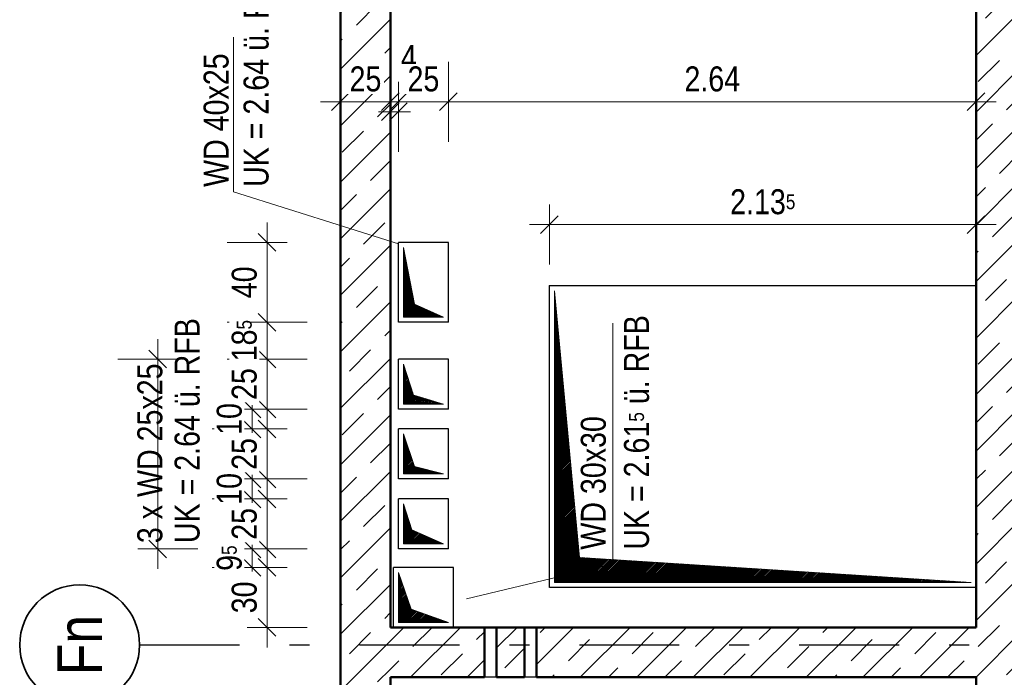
# Model space of a CAD drawing. Header units: millimetres. Extents: x -13 to 146, y -13 to 60.
# Tile 155 of 170: x 62.66 to 67.59, y 29.97 to 33.26. Entities that reach past the tile are written whole.
import ezdxf
from ezdxf.enums import TextEntityAlignment as Align

# ---------------------------------------------------------------- set-up
doc = ezdxf.new("R2010")
doc.units = ezdxf.units.MM
doc.linetypes.add('DASHDOTX2', pattern=[2, 1, -0.5, 0, -0.5])
for name, color, linetype, lineweight in [('Achsen', 7, 'Continuous', 20), ('Schraffuren', 7, 'Continuous', 20), ('Texte', 7, 'Continuous', 20), ('WPG_Lüftung Durchbrüche', 7, 'Continuous', 20)]:
    doc.layers.add(name, color=color, linetype=linetype, lineweight=lineweight)
doc.styles.add('Arial Narrow', font='ARIALN.TTF')
doc.dimstyles.new('Arch_Strakon_dimstyle', dxfattribs={"dimtxt": 11.25, "dimasz": 1, "dimexe": 1.25, "dimexo": 0.0625, "dimgap": 1, "dimtad": 0, "dimdec": 5, "dimzin": 12, "dimdsep": 46, "dimtxsty": 'Arial Narrow', "dimblk": 'Arrowhead_Tick', "dimsah": 1, "dimcen": 0, "dimse1": 1, "dimse2": 1, "dimclrd": 6, "dimclrt": 3, "dimazin": 0, "dimtfac": 1, "dimtdec": 4, "dimtmove": 0, "dimatfit": 3, "dimldrblk": 'NONE', "dimfxl": 1, "dimtvp": 1, "dimtolj": 1, "dimtzin": 0, "dimlwd": 13, "dimarcsym": 2})
pattern_1 = [(45, (0, 0), (-0.00367695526, 0.00367695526), [])]
pattern_2 = [(45, (0, 0), (-0.14142136, 0.14142136), [0.15, -0.1]), (45, (-0.07071, 0.07071), (-0.14142136, 0.14142136), [])]

# ---------------------------------------------------------------- blocks, each defined once
blk = doc.blocks.new('Arrowhead_Tick')
at = {"color": 0, "linetype": 'Continuous', "lineweight": -2}
for p, q in [((0, 20), (0, -10)), ((-1, 0), (0, 0)), ((10, 0), (0, 0))]:
    blk.add_line(p, q, dxfattribs=at)
at = {"color": 2, "linetype": 'Continuous', "lineweight": 35}
blk.add_line((4.42, 4.42), (-4.42, -4.42), dxfattribs=at)
blk = doc.blocks.new('*D655')
at = {"color": 6, "linetype": 'Continuous', "lineweight": 13}
blk.add_line((65.3221, 32.2352), (67.4371, 32.2352), dxfattribs=at)
at = {"layer": 'Defpoints', "color": 0}
for p in [(67.4471, 32.2352), (65.3121, 31.9293), (67.4471, 31.9293)]:
    blk.add_point(p, dxfattribs=at)
at = {"color": 6, "lineweight": 13, "xscale": 0.01, "yscale": 0.01, "zscale": 0.01}
blk.add_blockref('Arrowhead_Tick', (67.4471, 32.2352), dxfattribs=at)
at = {"color": 6, "lineweight": 13, "xscale": 0.01, "yscale": 0.01, "zscale": 0.01, "rotation": 180}
blk.add_blockref('Arrowhead_Tick', (65.3121, 32.2352), dxfattribs=at)
at = {"color": 3, "lineweight": 35, "insert": (66.3796, 32.349), "char_height": 0.125, "attachment_point": 5, "style": 'Arial Narrow', "bg_fill": 3, "box_fill_scale": 1.1, "bg_fill_color": 256, "bg_fill_true_color": 13158600, "bg_fill_transparency": 0}
blk.add_mtext('\\A1;2.13{\\A1;\\H.6x;\\S5;}', dxfattribs=at)
blk = doc.blocks.new('_None')
blk = doc.blocks.new('*D657')
at = {"color": 6, "linetype": 'Continuous', "lineweight": 13}
blk.add_line((68.0078, 25.9916), (68.0078, 30.4093), dxfattribs=at)
at = {"layer": 'Defpoints', "color": 0}
for p in [(67.4471, 30.4193), (68.0078, 30.4193), (67.4471, 25.9816)]:
    blk.add_point(p, dxfattribs=at)
at = {"color": 6, "lineweight": 13, "xscale": 0.01, "yscale": 0.01, "zscale": 0.01}
for p, rotation in [((68.0078, 30.4193), 90), ((68.0078, 25.9816), 270)]:
    blk.add_blockref('Arrowhead_Tick', p, dxfattribs=dict(at, rotation=rotation))
at = {"color": 3, "lineweight": 35, "insert": (67.8953, 28.2004), "char_height": 0.125, "attachment_point": 5, "rotation": 90, "style": 'Arial Narrow', "bg_fill": 3, "box_fill_scale": 1.1, "bg_fill_color": 256, "bg_fill_true_color": 13158600, "bg_fill_transparency": 0}
blk.add_mtext('\\A1;4.44', dxfattribs=at)
blk = doc.blocks.new('*D658')
at = {"color": 6, "linetype": 'Continuous', "lineweight": 13}
blk.add_line((68.0078, 30.4293), (68.0078, 31.9193), dxfattribs=at)
at = {"layer": 'Defpoints', "color": 0}
for p in [(67.4471, 31.9293), (68.0078, 31.9293), (67.4471, 30.4193)]:
    blk.add_point(p, dxfattribs=at)
at = {"color": 6, "lineweight": 13, "xscale": 0.01, "yscale": 0.01, "zscale": 0.01}
for p, rotation in [((68.0078, 31.9293), 90), ((68.0078, 30.4193), 270)]:
    blk.add_blockref('Arrowhead_Tick', p, dxfattribs=dict(at, rotation=rotation))
at = {"color": 3, "lineweight": 35, "insert": (67.894, 31.1743), "char_height": 0.125, "attachment_point": 5, "rotation": 90, "style": 'Arial Narrow', "bg_fill": 3, "box_fill_scale": 1.1, "bg_fill_color": 256, "bg_fill_true_color": 13158600, "bg_fill_transparency": 0}
blk.add_mtext('\\A1;1.51', dxfattribs=at)
blk = doc.blocks.new('*D659')
at = {"color": 6, "linetype": 'Continuous', "lineweight": 13}
blk.add_line((68.0078, 31.9393), (68.0078, 34.999), dxfattribs=at)
at = {"layer": 'Defpoints', "color": 0}
for p in [(67.6698, 35.009), (68.0078, 35.009), (67.4471, 31.9293)]:
    blk.add_point(p, dxfattribs=at)
at = {"color": 6, "lineweight": 13, "xscale": 0.01, "yscale": 0.01, "zscale": 0.01}
for p, rotation in [((68.0078, 35.009), 90), ((68.0078, 31.9293), 270)]:
    blk.add_blockref('Arrowhead_Tick', p, dxfattribs=dict(at, rotation=rotation))
at = {"color": 3, "lineweight": 35, "insert": (67.894, 33.4691), "char_height": 0.125, "attachment_point": 5, "rotation": 90, "style": 'Arial Narrow', "bg_fill": 3, "box_fill_scale": 1.1, "bg_fill_color": 256, "bg_fill_true_color": 13158600, "bg_fill_transparency": 0}
blk.add_mtext('\\A1;3.08', dxfattribs=at)
blk = doc.blocks.new('*D663')
at = {"color": 6, "linetype": 'Continuous', "lineweight": 13}
blk.add_line((64.2771, 32.85), (64.5071, 32.85), dxfattribs=at)
at = {"layer": 'Defpoints', "color": 0}
for p in [(64.5171, 32.85), (64.5171, 30.2193), (64.2671, 28.9805)]:
    blk.add_point(p, dxfattribs=at)
at = {"color": 6, "lineweight": 13, "xscale": 0.01, "yscale": 0.01, "zscale": 0.01}
blk.add_blockref('Arrowhead_Tick', (64.5171, 32.85), dxfattribs=at)
at = {"color": 6, "lineweight": 13, "xscale": 0.01, "yscale": 0.01, "zscale": 0.01, "rotation": 180}
blk.add_blockref('Arrowhead_Tick', (64.2671, 32.85), dxfattribs=at)
at = {"color": 3, "lineweight": 35, "insert": (64.3921, 32.9638), "char_height": 0.125, "attachment_point": 5, "style": 'Arial Narrow', "bg_fill": 3, "box_fill_scale": 1.1, "bg_fill_color": 256, "bg_fill_true_color": 13158600, "bg_fill_transparency": 0}
blk.add_mtext('\\A1;25', dxfattribs=at)
blk = doc.blocks.new('*D664')
at = {"color": 6, "linetype": 'Continuous', "lineweight": 13}
for p, q in [((64.5071, 32.8), (64.4971, 32.8)), ((64.5171, 32.8), (64.5571, 32.8)), ((64.5671, 32.8), (64.5771, 32.8))]:
    blk.add_line(p, q, dxfattribs=at)
at = {"layer": 'Defpoints', "color": 0}
for p in [(64.5571, 32.8), (64.5571, 32.1465), (64.5171, 30.2193)]:
    blk.add_point(p, dxfattribs=at)
at = {"color": 6, "lineweight": 13, "xscale": 0.01, "yscale": 0.01, "zscale": 0.01}
blk.add_blockref('Arrowhead_Tick', (64.5171, 32.8), dxfattribs=at)
at = {"color": 6, "lineweight": 13, "xscale": 0.01, "yscale": 0.01, "zscale": 0.01, "rotation": 180}
blk.add_blockref('Arrowhead_Tick', (64.5571, 32.8), dxfattribs=at)
at = {"color": 3, "lineweight": 35, "insert": (64.609, 33.0727), "char_height": 0.125, "attachment_point": 5, "style": 'Arial Narrow', "bg_fill": 3, "box_fill_scale": 1.1, "bg_fill_color": 256, "bg_fill_true_color": 13158600, "bg_fill_transparency": 0}
blk.add_mtext('\\A1;4', dxfattribs=at)
blk = doc.blocks.new('*D665')
at = {"color": 6, "linetype": 'Continuous', "lineweight": 13}
blk.add_line((64.5671, 32.85), (64.7971, 32.85), dxfattribs=at)
at = {"layer": 'Defpoints', "color": 0}
for p in [(64.8071, 32.85), (64.5571, 32.1465), (64.8071, 32.1465)]:
    blk.add_point(p, dxfattribs=at)
at = {"color": 6, "lineweight": 13, "xscale": 0.01, "yscale": 0.01, "zscale": 0.01}
blk.add_blockref('Arrowhead_Tick', (64.8071, 32.85), dxfattribs=at)
at = {"color": 6, "lineweight": 13, "xscale": 0.01, "yscale": 0.01, "zscale": 0.01, "rotation": 180}
blk.add_blockref('Arrowhead_Tick', (64.5571, 32.85), dxfattribs=at)
at = {"color": 3, "lineweight": 35, "insert": (64.6821, 32.9638), "char_height": 0.125, "attachment_point": 5, "style": 'Arial Narrow', "bg_fill": 3, "box_fill_scale": 1.1, "bg_fill_color": 256, "bg_fill_true_color": 13158600, "bg_fill_transparency": 0}
blk.add_mtext('\\A1;25', dxfattribs=at)
blk = doc.blocks.new('*D666')
at = {"color": 6, "linetype": 'Continuous', "lineweight": 13}
blk.add_line((64.8171, 32.85), (67.4371, 32.85), dxfattribs=at)
at = {"layer": 'Defpoints', "color": 0}
for p in [(67.4471, 32.85), (64.8071, 32.1465), (67.4471, 31.9293)]:
    blk.add_point(p, dxfattribs=at)
at = {"color": 6, "lineweight": 13, "xscale": 0.01, "yscale": 0.01, "zscale": 0.01}
blk.add_blockref('Arrowhead_Tick', (67.4471, 32.85), dxfattribs=at)
at = {"color": 6, "lineweight": 13, "xscale": 0.01, "yscale": 0.01, "zscale": 0.01, "rotation": 180}
blk.add_blockref('Arrowhead_Tick', (64.8071, 32.85), dxfattribs=at)
at = {"color": 3, "lineweight": 35, "insert": (66.1271, 32.9638), "char_height": 0.125, "attachment_point": 5, "style": 'Arial Narrow', "bg_fill": 3, "box_fill_scale": 1.1, "bg_fill_color": 256, "bg_fill_true_color": 13158600, "bg_fill_transparency": 0}
blk.add_mtext('\\A1;2.64', dxfattribs=at)
blk = doc.blocks.new('*D670')
at = {"color": 6, "linetype": 'Continuous', "lineweight": 13}
blk.add_line((63.9, 30.2293), (63.9, 30.5093), dxfattribs=at)
at = {"layer": 'Defpoints', "color": 0}
for p in [(63.9, 30.5193), (64.5321, 30.5193), (64.5171, 30.2193)]:
    blk.add_point(p, dxfattribs=at)
at = {"color": 6, "lineweight": 13, "xscale": 0.01, "yscale": 0.01, "zscale": 0.01}
for p, rotation in [((63.9, 30.5193), 90), ((63.9, 30.2193), 270)]:
    blk.add_blockref('Arrowhead_Tick', p, dxfattribs=dict(at, rotation=rotation))
at = {"color": 3, "lineweight": 35, "insert": (63.7862, 30.3693), "char_height": 0.125, "attachment_point": 5, "rotation": 90, "style": 'Arial Narrow', "bg_fill": 3, "box_fill_scale": 1.1, "bg_fill_color": 256, "bg_fill_true_color": 13158600, "bg_fill_transparency": 0}
blk.add_mtext('\\A1;30', dxfattribs=at)
blk = doc.blocks.new('*D671')
at = {"color": 6, "linetype": 'Continuous', "lineweight": 13}
for p, q in [((63.825, 30.6223), (63.825, 30.6323)), ((63.825, 30.5193), (63.825, 30.6123)), ((63.825, 30.5093), (63.825, 30.4993))]:
    blk.add_line(p, q, dxfattribs=at)
at = {"layer": 'Defpoints', "color": 0}
for p in [(64.5571, 30.6123), (64.5321, 30.5193)]:
    blk.add_point(p, dxfattribs=at)
at = {"color": 6, "lineweight": 13, "xscale": 0.01, "yscale": 0.01, "zscale": 0.01}
for p, rotation in [((63.825, 30.6123), 270), ((63.825, 30.5193), 90)]:
    blk.add_blockref('Arrowhead_Tick', p, dxfattribs=dict(at, rotation=rotation))
at = {"color": 3, "lineweight": 35, "insert": (63.7112, 30.5658), "char_height": 0.125, "attachment_point": 5, "rotation": 90, "style": 'Arial Narrow', "bg_fill": 3, "box_fill_scale": 1.1, "bg_fill_color": 256, "bg_fill_true_color": 13158600, "bg_fill_transparency": 0}
blk.add_mtext('\\A1;9{\\A1;\\H.6x;\\S5;}', dxfattribs=at)
at = {"layer": 'Defpoints', "color": 0}
blk.add_point((63.825, 30.6123), dxfattribs=at)
blk = doc.blocks.new('*D672')
at = {"color": 6, "linetype": 'Continuous', "lineweight": 13}
blk.add_line((63.9, 30.6223), (63.9, 30.8523), dxfattribs=at)
at = {"layer": 'Defpoints', "color": 0}
for p in [(63.9, 30.8623), (64.5571, 30.8623), (64.5571, 30.6123)]:
    blk.add_point(p, dxfattribs=at)
at = {"color": 6, "lineweight": 13, "xscale": 0.01, "yscale": 0.01, "zscale": 0.01}
for p, rotation in [((63.9, 30.8623), 90), ((63.9, 30.6123), 270)]:
    blk.add_blockref('Arrowhead_Tick', p, dxfattribs=dict(at, rotation=rotation))
at = {"color": 3, "lineweight": 35, "insert": (63.7862, 30.7373), "char_height": 0.125, "attachment_point": 5, "rotation": 90, "style": 'Arial Narrow', "bg_fill": 3, "box_fill_scale": 1.1, "bg_fill_color": 256, "bg_fill_true_color": 13158600, "bg_fill_transparency": 0}
blk.add_mtext('\\A1;25', dxfattribs=at)
blk = doc.blocks.new('*D673')
at = {"color": 6, "linetype": 'Continuous', "lineweight": 13}
for p, q in [((63.825, 30.9723), (63.825, 30.9823)), ((63.825, 30.8623), (63.825, 30.9623)), ((63.825, 30.8523), (63.825, 30.8423))]:
    blk.add_line(p, q, dxfattribs=at)
at = {"layer": 'Defpoints', "color": 0}
for p in [(63.825, 30.9623), (64.5571, 30.9623), (64.5571, 30.8623)]:
    blk.add_point(p, dxfattribs=at)
at = {"color": 6, "lineweight": 13, "xscale": 0.01, "yscale": 0.01, "zscale": 0.01}
for p, rotation in [((63.825, 30.9623), 270), ((63.825, 30.8623), 90)]:
    blk.add_blockref('Arrowhead_Tick', p, dxfattribs=dict(at, rotation=rotation))
at = {"color": 3, "lineweight": 35, "insert": (63.7112, 30.9123), "char_height": 0.125, "attachment_point": 5, "rotation": 90, "style": 'Arial Narrow', "bg_fill": 3, "box_fill_scale": 1.1, "bg_fill_color": 256, "bg_fill_true_color": 13158600, "bg_fill_transparency": 0}
blk.add_mtext('\\A1;10', dxfattribs=at)
blk = doc.blocks.new('*D674')
at = {"color": 6, "linetype": 'Continuous', "lineweight": 13}
blk.add_line((63.9, 30.9723), (63.9, 31.2023), dxfattribs=at)
at = {"layer": 'Defpoints', "color": 0}
for p in [(63.9, 31.2123), (64.5571, 31.2123), (64.5571, 30.9623)]:
    blk.add_point(p, dxfattribs=at)
at = {"color": 6, "lineweight": 13, "xscale": 0.01, "yscale": 0.01, "zscale": 0.01}
for p, rotation in [((63.9, 31.2123), 90), ((63.9, 30.9623), 270)]:
    blk.add_blockref('Arrowhead_Tick', p, dxfattribs=dict(at, rotation=rotation))
at = {"color": 3, "lineweight": 35, "insert": (63.7862, 31.0873), "char_height": 0.125, "attachment_point": 5, "rotation": 90, "style": 'Arial Narrow', "bg_fill": 3, "box_fill_scale": 1.1, "bg_fill_color": 256, "bg_fill_true_color": 13158600, "bg_fill_transparency": 0}
blk.add_mtext('\\A1;25', dxfattribs=at)
blk = doc.blocks.new('*D675')
at = {"color": 6, "linetype": 'Continuous', "lineweight": 13}
for p, q in [((63.825, 31.3223), (63.825, 31.3323)), ((63.825, 31.2123), (63.825, 31.3123)), ((63.825, 31.2023), (63.825, 31.1923))]:
    blk.add_line(p, q, dxfattribs=at)
at = {"layer": 'Defpoints', "color": 0}
for p in [(63.825, 31.3123), (64.5571, 31.3123), (64.5571, 31.2123)]:
    blk.add_point(p, dxfattribs=at)
at = {"color": 6, "lineweight": 13, "xscale": 0.01, "yscale": 0.01, "zscale": 0.01}
for p, rotation in [((63.825, 31.3123), 270), ((63.825, 31.2123), 90)]:
    blk.add_blockref('Arrowhead_Tick', p, dxfattribs=dict(at, rotation=rotation))
at = {"color": 3, "lineweight": 35, "insert": (63.7112, 31.2623), "char_height": 0.125, "attachment_point": 5, "rotation": 90, "style": 'Arial Narrow', "bg_fill": 3, "box_fill_scale": 1.1, "bg_fill_color": 256, "bg_fill_true_color": 13158600, "bg_fill_transparency": 0}
blk.add_mtext('\\A1;10', dxfattribs=at)
blk = doc.blocks.new('*D676')
at = {"color": 6, "linetype": 'Continuous', "lineweight": 13}
blk.add_line((63.9, 31.3223), (63.9, 31.5523), dxfattribs=at)
at = {"layer": 'Defpoints', "color": 0}
for p in [(63.9, 31.5623), (64.5571, 31.5623), (64.5571, 31.3123)]:
    blk.add_point(p, dxfattribs=at)
at = {"color": 6, "lineweight": 13, "xscale": 0.01, "yscale": 0.01, "zscale": 0.01}
for p, rotation in [((63.9, 31.5623), 90), ((63.9, 31.3123), 270)]:
    blk.add_blockref('Arrowhead_Tick', p, dxfattribs=dict(at, rotation=rotation))
at = {"color": 3, "lineweight": 35, "insert": (63.7862, 31.4373), "char_height": 0.125, "attachment_point": 5, "rotation": 90, "style": 'Arial Narrow', "bg_fill": 3, "box_fill_scale": 1.1, "bg_fill_color": 256, "bg_fill_true_color": 13158600, "bg_fill_transparency": 0}
blk.add_mtext('\\A1;25', dxfattribs=at)
blk = doc.blocks.new('*D677')
at = {"color": 6, "linetype": 'Continuous', "lineweight": 13}
blk.add_line((63.9, 31.5723), (63.9, 31.7365), dxfattribs=at)
at = {"layer": 'Defpoints', "color": 0}
for p in [(64.5571, 31.7465), (64.5571, 31.5623)]:
    blk.add_point(p, dxfattribs=at)
at = {"color": 6, "lineweight": 13, "xscale": 0.01, "yscale": 0.01, "zscale": 0.01}
for p, rotation in [((63.9, 31.7465), 90), ((63.9, 31.5623), 270)]:
    blk.add_blockref('Arrowhead_Tick', p, dxfattribs=dict(at, rotation=rotation))
at = {"color": 3, "lineweight": 35, "insert": (63.7862, 31.6544), "char_height": 0.125, "attachment_point": 5, "rotation": 90, "style": 'Arial Narrow', "bg_fill": 3, "box_fill_scale": 1.1, "bg_fill_color": 256, "bg_fill_true_color": 13158600, "bg_fill_transparency": 0}
blk.add_mtext('\\A1;18{\\A1;\\H.6x;\\S5;}', dxfattribs=at)
at = {"layer": 'Defpoints', "color": 0}
blk.add_point((63.9, 31.7465), dxfattribs=at)
blk = doc.blocks.new('*D678')
at = {"color": 6, "linetype": 'Continuous', "lineweight": 13}
blk.add_line((63.9, 31.7565), (63.9, 32.1365), dxfattribs=at)
at = {"layer": 'Defpoints', "color": 0}
for p in [(63.9, 32.1465), (64.5571, 32.1465), (64.5571, 31.7465)]:
    blk.add_point(p, dxfattribs=at)
at = {"color": 6, "lineweight": 13, "xscale": 0.01, "yscale": 0.01, "zscale": 0.01}
for p, rotation in [((63.9, 32.1465), 90), ((63.9, 31.7465), 270)]:
    blk.add_blockref('Arrowhead_Tick', p, dxfattribs=dict(at, rotation=rotation))
at = {"color": 3, "lineweight": 35, "insert": (63.7862, 31.9465), "char_height": 0.125, "attachment_point": 5, "rotation": 90, "style": 'Arial Narrow', "bg_fill": 3, "box_fill_scale": 1.1, "bg_fill_color": 256, "bg_fill_true_color": 13158600, "bg_fill_transparency": 0}
blk.add_mtext('\\A1;40', dxfattribs=at)
blk = doc.blocks.new('*D680')
at = {"color": 6, "linetype": 'Continuous', "lineweight": 13}
blk.add_line((63.3531, 30.6223), (63.3531, 31.5523), dxfattribs=at)
at = {"layer": 'Defpoints', "color": 0}
for p in [(63.3531, 31.5623), (64.5571, 31.5623), (64.5571, 30.6123)]:
    blk.add_point(p, dxfattribs=at)
at = {"color": 6, "lineweight": 13, "xscale": 0.01, "yscale": 0.01, "zscale": 0.01}
for p, rotation in [((63.3531, 31.5623), 90), ((63.3531, 30.6123), 270)]:
    blk.add_blockref('Arrowhead_Tick', p, dxfattribs=dict(at, rotation=rotation))

msp = doc.modelspace()

# ---------------------------------------------------------------- hatches: boundary and pattern name
at = {"lineweight": 13}
h = msp.add_hatch(dxfattribs=at)
h.set_pattern_fill('Mau', color=6, scale=0.01, angle=45, style=0, pattern_type=2)
h.set_pattern_definition(pattern_1)
h.paths.add_polyline_path([(64.8071, 30.244271), (64.620585, 30.30996), (64.5571, 30.494271), (64.5571, 30.244271)])
at = {"layer": 'Schraffuren', "lineweight": 13}
h = msp.add_hatch(dxfattribs=at)
h.set_pattern_fill('bB', color=6, scale=0.01, angle=45, style=0, pattern_type=2)
h.set_pattern_definition(pattern_2)
h.paths.add_polyline_path([(64.267106, 25.731618), (64.517106, 25.731618), (64.517106, 35.008859), (64.447106, 35.008859), (64.447106, 36.230801), (64.267106, 36.230801)])
h = msp.add_hatch(dxfattribs=at)
h.set_pattern_fill('bB', color=6, scale=0.01, angle=45, style=0, pattern_type=2)
h.set_pattern_definition(pattern_2)
h.paths.add_polyline_path([(67.4471, 25.73172), (67.669775, 25.73172), (67.669775, 35.258959), (67.4471, 35.258959)])
h = msp.add_hatch(dxfattribs=at)
h.set_pattern_fill('bB', color=6, scale=0.01, angle=45, style=0, pattern_type=2)
h.set_pattern_definition(pattern_2)
h.paths.add_polyline_path([(65.247106, 29.969271), (67.447106, 29.969271), (67.447106, 30.219271), (64.517106, 30.219271), (64.517106, 29.969271), (64.987106, 29.969271), (64.987106, 30.219104), (65.047106, 30.219104), (65.047106, 29.969271), (65.187106, 29.969271), (65.187106, 30.219104), (65.247106, 30.219104)])
at = {"layer": 'Texte', "lineweight": 13}
h = msp.add_hatch(dxfattribs=at)
h.set_pattern_fill('Mau', color=6, scale=0.01, angle=45, style=0, pattern_type=2)
h.set_pattern_definition(pattern_1)
h.paths.add_polyline_path([(64.782106, 31.771478), (64.636828, 31.836803), (64.582106, 32.121478), (64.582106, 31.771478)])
h = msp.add_hatch(dxfattribs=at)
h.set_pattern_fill('Mau', color=6, scale=0.01, angle=45, style=0, pattern_type=2)
h.set_pattern_definition(pattern_1)
h.paths.add_polyline_path([(67.422106, 30.444271), (65.462105, 30.569272), (65.3371, 31.904271), (65.337106, 30.444271)])
h = msp.add_hatch(dxfattribs=at)
h.set_pattern_fill('Mau', color=6, scale=0.01, angle=45, style=0, pattern_type=2)
h.set_pattern_definition(pattern_1)
h.paths.add_polyline_path([(64.782106, 31.337325), (64.632768, 31.381999), (64.582106, 31.537325), (64.582106, 31.337325)])
h = msp.add_hatch(dxfattribs=at)
h.set_pattern_fill('Mau', color=6, scale=0.01, angle=45, style=0, pattern_type=2)
h.set_pattern_definition(pattern_1)
h.paths.add_polyline_path([(64.782106, 30.987325), (64.636828, 31.024653), (64.582106, 31.187325), (64.582106, 30.987325)])
h = msp.add_hatch(dxfattribs=at)
h.set_pattern_fill('Mau', color=6, scale=0.01, angle=45, style=0, pattern_type=2)
h.set_pattern_definition(pattern_1)
h.paths.add_polyline_path([(64.782106, 30.637323), (64.624646, 30.707914), (64.582106, 30.837323), (64.582106, 30.637323)])

# ---------------------------------------------------------------- linework, layer by layer
at = {"color": 5, "linetype": 'Continuous', "lineweight": 18}
for p, q in [((63.732501, 33.174255), (63.732501, 32.399336)), ((63.732501, 32.399336), (64.556989, 32.138293)), ((65.629973, 31.741693), (65.629973, 30.53788)), ((65.629973, 30.53788), (64.897829, 30.361884))]:
    msp.add_line(p, q, dxfattribs=at)
at = {"color": 6, "linetype": 'Continuous', "lineweight": 13}
for p, q in [((64.5571, 30.244271), (64.5571, 30.494271)), ((64.620585, 30.30996), (64.5571, 30.494271)), ((64.8071, 30.244271), (64.620585, 30.30996)), ((64.8071, 30.244271), (64.5571, 30.244271))]:
    msp.add_line(p, q, dxfattribs=at)
at = {"color": 4, "linetype": 'Continuous', "lineweight": 50}
for p, q in [((64.987106, 29.969271), (64.987106, 30.219104)), ((65.047106, 30.219104), (64.987106, 30.219104)), ((65.047106, 29.969271), (65.047106, 30.219104)), ((65.187106, 29.969271), (65.187106, 30.219104)), ((65.247106, 30.219104), (65.187106, 30.219104)), ((65.247106, 29.969271), (65.247106, 30.219104)), ((65.187106, 29.969271), (65.047106, 29.969271))]:
    msp.add_line(p, q, dxfattribs=at)
at = {"layer": 'Achsen', "color": 3, "linetype": 'Continuous', "lineweight": 25}
for p, q in [((64.807106, 31.312325), (64.807106, 31.562325)), ((64.807106, 30.962325), (64.807106, 31.212325)), ((64.807106, 30.612323), (64.807106, 30.862323)), ((64.8321, 30.219271), (64.8321, 30.519271)), ((65.047106, 29.969271), (64.987106, 29.969271)), ((65.247106, 29.969271), (65.187106, 29.969271))]:
    msp.add_line(p, q, dxfattribs=at)
at = {"layer": 'Achsen', "color": 3, "linetype": 'DASHDOTX2', "lineweight": 25, "ltscale": 0.5}
msp.add_line((63.262202, 30.131619), (68.433344, 30.131619), dxfattribs=at)
at = {"layer": 'Achsen', "color": 9, "linetype": 'Continuous', "lineweight": 0}
msp.add_circle((65.3121, 31.929271), 0.00111, dxfattribs=at)
at = {"layer": 'Achsen', "color": 2, "linetype": 'Continuous', "lineweight": 35}
msp.add_circle((62.962202, 30.131619), 0.3, dxfattribs=at)
at = {"layer": 'Texte', "color": 6, "linetype": 'Continuous', "lineweight": 13}
for p, q in [((64.582106, 31.771478), (64.582106, 32.121478)), ((64.636828, 31.836803), (64.582106, 32.121478)), ((65.337106, 30.444271), (65.3371, 31.904271)), ((65.462105, 30.569272), (65.3371, 31.904271)), ((64.782106, 31.771478), (64.636828, 31.836803)), ((64.782106, 31.771478), (64.582106, 31.771478)), ((64.582106, 31.337325), (64.582106, 31.537325)), ((64.632768, 31.381999), (64.582106, 31.537325)), ((64.782106, 31.337325), (64.632768, 31.381999)), ((64.782106, 31.337325), (64.582106, 31.337325)), ((64.582106, 30.987325), (64.582106, 31.187325)), ((64.636828, 31.024653), (64.582106, 31.187325)), ((64.782106, 30.987325), (64.582106, 30.987325)), ((64.782106, 30.987325), (64.636828, 31.024653)), ((64.582106, 30.637323), (64.582106, 30.837323)), ((64.624646, 30.707914), (64.582106, 30.837323)), ((64.782106, 30.637323), (64.624646, 30.707914)), ((64.782106, 30.637323), (64.582106, 30.637323)), ((67.422106, 30.444271), (65.462105, 30.569272)), ((67.422106, 30.444271), (65.337106, 30.444271))]:
    msp.add_line(p, q, dxfattribs=at)

# ---------------------------------------------------------------- texts
at = {"layer": 'Achsen', "color": 4, "lineweight": 50, "style": 'Arial Narrow'}
msp.add_text('Fn', height=0.225, rotation=90, dxfattribs=at).set_placement((62.962202, 30.130791), align=Align.MIDDLE_CENTER)
at = {"layer": 'Texte', "color": 3, "lineweight": 25, "style": 'Arial Narrow'}
for s, p in [('UK = 2.64 ü. RFB', (63.562167, 30.640929)), ('3 x WD 25x25', (63.375678, 30.640929)), ('WD 30x30', (65.594452, 30.608113))]:
    msp.add_text(s, height=0.125, rotation=90, dxfattribs=at).set_placement(p)
at = {"layer": 'Texte', "color": 3, "lineweight": 25, "insert": (65.812279, 30.608113), "char_height": 0.125, "attachment_point": 7, "rotation": 90, "line_spacing_factor": 0.9, "style": 'Arial Narrow'}
msp.add_mtext('UK = 2.61{\\A1;\\H.6x;\\S5;} ü. RFB', dxfattribs=at)
at = {"layer": 'WPG_Lüftung Durchbrüche', "color": 3, "lineweight": 25, "style": 'Arial Narrow'}
for s, p in [('UK = 2.64 ü. RFB', (63.907164, 32.42388)), ('WD 40x25', (63.707164, 32.42388))]:
    msp.add_text(s, height=0.125, rotation=90, dxfattribs=at).set_placement(p)

# ---------------------------------------------------------------- next in the draw order: dimensions: what is measured, and where the dimension line sits
at = {"lineweight": 35}
for base, p1, p2, text, picture, middle in [((64.517106, 32.85), (64.267106, 28.980485), (64.517106, 30.219271), '25', '*D663', (64.392106, 32.85)), ((67.447106, 32.235202), (65.3121, 31.929271), (67.447106, 31.929271), '2.13{\\A1;\\H.6x;\\S5;}', '*D655', (66.379603, 32.235202))]:
    dim = msp.add_linear_dim(base=base, p1=p1, p2=p2, text=text, dimstyle='Arch_Strakon_dimstyle', override={"dimscale": 0.01, "dimtxt": 12.5, "dimasz": 1, "dimgap": 5, "dimtad": 1, "dimjust": 0, "dimtih": 0, "dimtoh": 0, "dimdec": 5, "dimdsep": 46, "dimtxsty": 'Arial Narrow', "dimclrd": 6, "dimclrt": 3, "dimtix": 1, "dimtofl": 255, "dimtmove": 0, "dimatfit": 2, "dimfxl": 0, "dimfxlon": 0, "dimtvp": 40, "dimtfill": 1, "dimtfillclr": 7, "dimlwd": 13}, dxfattribs=at)
    dim.commit()
    dim.dimension.update_dxf_attribs({"geometry": picture, "text_midpoint": middle, "dimtype": 160})
dim = msp.add_linear_dim(base=(68.007791, 30.419271), p1=(67.447106, 25.981618), p2=(67.447106, 30.419271), angle=90, text='4.44', dimstyle='Arch_Strakon_dimstyle', override={"dimscale": 0.01, "dimtxt": 12.5, "dimasz": 1, "dimgap": 5, "dimtad": 1, "dimjust": 0, "dimtih": 0, "dimtoh": 0, "dimdec": 5, "dimdsep": 46, "dimtxsty": 'Arial Narrow', "dimclrd": 6, "dimclrt": 3, "dimtix": 1, "dimtofl": 255, "dimtmove": 0, "dimatfit": 2, "dimfxl": 0, "dimfxlon": 0, "dimtvp": 40, "dimtfill": 1, "dimtfillclr": 7, "dimlwd": 13}, dxfattribs=at)
dim.commit()
dim.dimension.update_dxf_attribs({"geometry": '*D657', "text_midpoint": (68.007791, 28.200445), "dimtype": 160})

# ---------------------------------------------------------------- next in the draw order: linework, layer by layer
at = {"color": 4, "linetype": 'Continuous', "lineweight": 50}
for p, q in [((64.517106, 25.981618), (64.517106, 29.969271)), ((64.987106, 29.969271), (64.517106, 29.969271)), ((67.447106, 29.969271), (65.247106, 29.969271)), ((67.4471, 25.981618), (67.4471, 29.969271))]:
    msp.add_line(p, q, dxfattribs=at)

# ---------------------------------------------------------------- next in the draw order: dimensions: what is measured, and where the dimension line sits
at = {"lineweight": 35}
dim = msp.add_linear_dim(base=(64.557106, 32.8), p1=(64.517106, 30.219271), p2=(64.557106, 32.146478), text='4', dimstyle='Arch_Strakon_dimstyle', override={"dimscale": 0.01, "dimtxt": 12.5, "dimasz": 1, "dimgap": 5, "dimtad": 0, "dimjust": 0, "dimtih": 0, "dimtoh": 0, "dimdec": 5, "dimdsep": 46, "dimtxsty": 'Arial Narrow', "dimclrd": 6, "dimclrt": 3, "dimtix": 0, "dimtofl": 255, "dimtmove": 2, "dimatfit": 2, "dimfxl": 0, "dimfxlon": 0, "dimtvp": 40, "dimtfill": 1, "dimtfillclr": 7, "dimlwd": 13}, dxfattribs=at)
dim.commit()
dim.dimension.update_dxf_attribs({"geometry": '*D664', "text_midpoint": (64.609031, 33.072658), "dimtype": 160})
dim = msp.add_linear_dim(base=(68.007791, 31.929271), p1=(67.447106, 30.419271), p2=(67.447106, 31.929271), angle=90, text='1.51', dimstyle='Arch_Strakon_dimstyle', override={"dimscale": 0.01, "dimtxt": 12.5, "dimasz": 1, "dimgap": 5, "dimtad": 1, "dimjust": 0, "dimtih": 0, "dimtoh": 0, "dimdec": 5, "dimdsep": 46, "dimtxsty": 'Arial Narrow', "dimclrd": 6, "dimclrt": 3, "dimtix": 1, "dimtofl": 255, "dimtmove": 0, "dimatfit": 2, "dimfxl": 0, "dimfxlon": 0, "dimtvp": 40, "dimtfill": 1, "dimtfillclr": 7, "dimlwd": 13}, dxfattribs=at)
dim.commit()
dim.dimension.update_dxf_attribs({"geometry": '*D658', "text_midpoint": (68.007791, 31.174271), "dimtype": 160})

# ---------------------------------------------------------------- next in the draw order: linework, layer by layer
at = {"layer": 'Achsen', "color": 3, "linetype": 'Continuous', "lineweight": 25}
msp.add_line((67.447106, 30.419271), (65.312106, 30.419271), dxfattribs=at)

# ---------------------------------------------------------------- next in the draw order: dimensions: what is measured, and where the dimension line sits
at = {"lineweight": 35}
for base, p1, p2, text, picture, middle in [((68.007791, 35.008959), (67.447106, 31.929271), (67.669775, 35.008959), '3.08', '*D659', (68.007791, 33.469115)), ((63.9, 30.519271), (64.517106, 30.219271), (64.5321, 30.519271), '30', '*D670', (63.9, 30.369271))]:
    dim = msp.add_linear_dim(base=base, p1=p1, p2=p2, angle=90, text=text, dimstyle='Arch_Strakon_dimstyle', override={"dimscale": 0.01, "dimtxt": 12.5, "dimasz": 1, "dimgap": 5, "dimtad": 1, "dimjust": 0, "dimtih": 0, "dimtoh": 0, "dimdec": 5, "dimdsep": 46, "dimtxsty": 'Arial Narrow', "dimclrd": 6, "dimclrt": 3, "dimtix": 1, "dimtofl": 255, "dimtmove": 0, "dimatfit": 2, "dimfxl": 0, "dimfxlon": 0, "dimtvp": 40, "dimtfill": 1, "dimtfillclr": 7, "dimlwd": 13}, dxfattribs=at)
    dim.commit()
    dim.dimension.update_dxf_attribs({"geometry": picture, "text_midpoint": middle, "dimtype": 160})
dim = msp.add_linear_dim(base=(64.807106, 32.85), p1=(64.557106, 32.146478), p2=(64.807106, 32.146478), text='25', dimstyle='Arch_Strakon_dimstyle', override={"dimscale": 0.01, "dimtxt": 12.5, "dimasz": 1, "dimgap": 5, "dimtad": 1, "dimjust": 0, "dimtih": 0, "dimtoh": 0, "dimdec": 5, "dimdsep": 46, "dimtxsty": 'Arial Narrow', "dimclrd": 6, "dimclrt": 3, "dimtix": 1, "dimtofl": 255, "dimtmove": 0, "dimatfit": 2, "dimfxl": 0, "dimfxlon": 0, "dimtvp": 40, "dimtfill": 1, "dimtfillclr": 7, "dimlwd": 13}, dxfattribs=at)
dim.commit()
dim.dimension.update_dxf_attribs({"geometry": '*D665', "text_midpoint": (64.682106, 32.85), "dimtype": 160})

# ---------------------------------------------------------------- next in the draw order: linework, layer by layer
at = {"color": 4, "linetype": 'Continuous', "lineweight": 50}
msp.add_line((67.447106, 30.219271), (64.517106, 30.219271), dxfattribs=at)

# ---------------------------------------------------------------- next in the draw order: dimensions: what is measured, and where the dimension line sits
at = {"lineweight": 35}
dim = msp.add_linear_dim(base=(67.447106, 32.85), p1=(64.807106, 32.146478), p2=(67.447106, 31.929271), text='2.64', dimstyle='Arch_Strakon_dimstyle', override={"dimscale": 0.01, "dimtxt": 12.5, "dimasz": 1, "dimgap": 5, "dimtad": 1, "dimjust": 0, "dimtih": 0, "dimtoh": 0, "dimdec": 5, "dimdsep": 46, "dimtxsty": 'Arial Narrow', "dimclrd": 6, "dimclrt": 3, "dimtix": 1, "dimtofl": 255, "dimtmove": 0, "dimatfit": 2, "dimfxl": 0, "dimfxlon": 0, "dimtvp": 40, "dimtfill": 1, "dimtfillclr": 7, "dimlwd": 13}, dxfattribs=at)
dim.commit()
dim.dimension.update_dxf_attribs({"geometry": '*D666', "text_midpoint": (66.127106, 32.85), "dimtype": 160})
dim = msp.add_linear_dim(base=(63.825, 30.612323), p1=(64.5321, 30.519271), p2=(64.557106, 30.612323), angle=90, text='9{\\A1;\\H.6x;\\S5;}', dimstyle='Arch_Strakon_dimstyle', override={"dimscale": 0.01, "dimtxt": 12.5, "dimasz": 1, "dimgap": 5, "dimtad": 1, "dimjust": 0, "dimtih": 0, "dimtoh": 0, "dimdec": 5, "dimdsep": 46, "dimtxsty": 'Arial Narrow', "dimclrd": 6, "dimclrt": 3, "dimtix": 1, "dimtofl": 255, "dimtmove": 0, "dimatfit": 2, "dimfxl": 0, "dimfxlon": 0, "dimtvp": 40, "dimtfill": 1, "dimtfillclr": 7, "dimlwd": 13}, dxfattribs=at)
dim.commit()
dim.dimension.update_dxf_attribs({"geometry": '*D671', "text_midpoint": (63.825, 30.565797), "dimtype": 160})

# ---------------------------------------------------------------- next in the draw order: linework, layer by layer
at = {"color": 4, "linetype": 'Continuous', "lineweight": 50}
msp.add_line((67.4471, 30.219271), (67.4471, 35.008859), dxfattribs=at)
at = {"layer": 'Achsen', "color": 3, "linetype": 'Continuous', "lineweight": 25}
for p, q in [((64.807106, 31.746478), (64.807106, 32.146478)), ((65.312106, 30.419271), (65.312106, 31.929271)), ((67.447106, 31.929271), (65.312106, 31.929271))]:
    msp.add_line(p, q, dxfattribs=at)

# ---------------------------------------------------------------- next in the draw order: dimensions: what is measured, and where the dimension line sits
at = {"lineweight": 35}
dim = msp.add_linear_dim(base=(63.9, 30.862323), p1=(64.557106, 30.612323), p2=(64.557106, 30.862323), angle=90, text='25', dimstyle='Arch_Strakon_dimstyle', override={"dimscale": 0.01, "dimtxt": 12.5, "dimasz": 1, "dimgap": 5, "dimtad": 1, "dimjust": 0, "dimtih": 0, "dimtoh": 0, "dimdec": 5, "dimdsep": 46, "dimtxsty": 'Arial Narrow', "dimclrd": 6, "dimclrt": 3, "dimtix": 1, "dimtofl": 255, "dimtmove": 0, "dimatfit": 2, "dimfxl": 0, "dimfxlon": 0, "dimtvp": 40, "dimtfill": 1, "dimtfillclr": 7, "dimlwd": 13}, dxfattribs=at)
dim.commit()
dim.dimension.update_dxf_attribs({"geometry": '*D672', "text_midpoint": (63.9, 30.737323), "dimtype": 160})

# ---------------------------------------------------------------- next in the draw order: linework, layer by layer
at = {"layer": 'Achsen', "color": 3, "linetype": 'Continuous', "lineweight": 25}
for p, q in [((64.807106, 30.612323), (64.557106, 30.612323)), ((64.5321, 30.219271), (64.5321, 30.519271)), ((64.8321, 30.519271), (64.5321, 30.519271))]:
    msp.add_line(p, q, dxfattribs=at)

# ---------------------------------------------------------------- next in the draw order: dimensions: what is measured, and where the dimension line sits
at = {"lineweight": 35}
dim = msp.add_linear_dim(base=(63.825, 30.962325), p1=(64.557106, 30.862323), p2=(64.557106, 30.962325), angle=90, text='10', dimstyle='Arch_Strakon_dimstyle', override={"dimscale": 0.01, "dimtxt": 12.5, "dimasz": 1, "dimgap": 5, "dimtad": 1, "dimjust": 0, "dimtih": 0, "dimtoh": 0, "dimdec": 5, "dimdsep": 46, "dimtxsty": 'Arial Narrow', "dimclrd": 6, "dimclrt": 3, "dimtix": 1, "dimtofl": 255, "dimtmove": 0, "dimatfit": 2, "dimfxl": 0, "dimfxlon": 0, "dimtvp": 40, "dimtfill": 1, "dimtfillclr": 7, "dimlwd": 13}, dxfattribs=at)
dim.commit()
dim.dimension.update_dxf_attribs({"geometry": '*D673', "text_midpoint": (63.825, 30.912324), "dimtype": 160})

# ---------------------------------------------------------------- next in the draw order: dimensions: what is measured, and where the dimension line sits
dim = msp.add_linear_dim(base=(63.9, 31.212325), p1=(64.557106, 30.962325), p2=(64.557106, 31.212325), angle=90, text='25', dimstyle='Arch_Strakon_dimstyle', override={"dimscale": 0.01, "dimtxt": 12.5, "dimasz": 1, "dimgap": 5, "dimtad": 1, "dimjust": 0, "dimtih": 0, "dimtoh": 0, "dimdec": 5, "dimdsep": 46, "dimtxsty": 'Arial Narrow', "dimclrd": 6, "dimclrt": 3, "dimtix": 1, "dimtofl": 255, "dimtmove": 0, "dimatfit": 2, "dimfxl": 0, "dimfxlon": 0, "dimtvp": 40, "dimtfill": 1, "dimtfillclr": 7, "dimlwd": 13}, dxfattribs=at)
dim.commit()
dim.dimension.update_dxf_attribs({"geometry": '*D674', "text_midpoint": (63.9, 31.087325), "dimtype": 160})

# ---------------------------------------------------------------- next in the draw order: linework, layer by layer
at = {"layer": 'Achsen', "color": 3, "linetype": 'Continuous', "lineweight": 25}
for p, q in [((64.807106, 30.962325), (64.557106, 30.962325)), ((64.557106, 30.612323), (64.557106, 30.862323)), ((64.807106, 30.862323), (64.557106, 30.862323))]:
    msp.add_line(p, q, dxfattribs=at)

# ---------------------------------------------------------------- next in the draw order: dimensions: what is measured, and where the dimension line sits
at = {"lineweight": 35}
dim = msp.add_linear_dim(base=(63.825, 31.312325), p1=(64.557106, 31.212325), p2=(64.557106, 31.312325), angle=90, text='10', dimstyle='Arch_Strakon_dimstyle', override={"dimscale": 0.01, "dimtxt": 12.5, "dimasz": 1, "dimgap": 5, "dimtad": 1, "dimjust": 0, "dimtih": 0, "dimtoh": 0, "dimdec": 5, "dimdsep": 46, "dimtxsty": 'Arial Narrow', "dimclrd": 6, "dimclrt": 3, "dimtix": 1, "dimtofl": 255, "dimtmove": 0, "dimatfit": 2, "dimfxl": 0, "dimfxlon": 0, "dimtvp": 40, "dimtfill": 1, "dimtfillclr": 7, "dimlwd": 13}, dxfattribs=at)
dim.commit()
dim.dimension.update_dxf_attribs({"geometry": '*D675', "text_midpoint": (63.825, 31.262325), "dimtype": 160})

# ---------------------------------------------------------------- next in the draw order: dimensions: what is measured, and where the dimension line sits
dim = msp.add_linear_dim(base=(63.9, 31.562325), p1=(64.557106, 31.312325), p2=(64.557106, 31.562325), angle=90, text='25', dimstyle='Arch_Strakon_dimstyle', override={"dimscale": 0.01, "dimtxt": 12.5, "dimasz": 1, "dimgap": 5, "dimtad": 1, "dimjust": 0, "dimtih": 0, "dimtoh": 0, "dimdec": 5, "dimdsep": 46, "dimtxsty": 'Arial Narrow', "dimclrd": 6, "dimclrt": 3, "dimtix": 1, "dimtofl": 255, "dimtmove": 0, "dimatfit": 2, "dimfxl": 0, "dimfxlon": 0, "dimtvp": 40, "dimtfill": 1, "dimtfillclr": 7, "dimlwd": 13}, dxfattribs=at)
dim.commit()
dim.dimension.update_dxf_attribs({"geometry": '*D676', "text_midpoint": (63.9, 31.437325), "dimtype": 160})

# ---------------------------------------------------------------- next in the draw order: linework, layer by layer
at = {"layer": 'Achsen', "color": 3, "linetype": 'Continuous', "lineweight": 25}
for p, q in [((64.807106, 31.312325), (64.557106, 31.312325)), ((64.557106, 30.962325), (64.557106, 31.212325)), ((64.807106, 31.212325), (64.557106, 31.212325))]:
    msp.add_line(p, q, dxfattribs=at)

# ---------------------------------------------------------------- next in the draw order: dimensions: what is measured, and where the dimension line sits
at = {"lineweight": 35}
dim = msp.add_linear_dim(base=(63.9, 31.746478), p1=(64.557106, 31.562325), p2=(64.557106, 31.746478), angle=90, text='18{\\A1;\\H.6x;\\S5;}', dimstyle='Arch_Strakon_dimstyle', override={"dimscale": 0.01, "dimtxt": 12.5, "dimasz": 1, "dimgap": 5, "dimtad": 1, "dimjust": 0, "dimtih": 0, "dimtoh": 0, "dimdec": 5, "dimdsep": 46, "dimtxsty": 'Arial Narrow', "dimclrd": 6, "dimclrt": 3, "dimtix": 1, "dimtofl": 255, "dimtmove": 0, "dimatfit": 2, "dimfxl": 0, "dimfxlon": 0, "dimtvp": 40, "dimtfill": 1, "dimtfillclr": 7, "dimlwd": 13}, dxfattribs=at)
dim.commit()
dim.dimension.update_dxf_attribs({"geometry": '*D677', "text_midpoint": (63.9, 31.654401), "dimtype": 160})

# ---------------------------------------------------------------- next in the draw order: linework, layer by layer
at = {"layer": 'Achsen', "color": 3, "linetype": 'Continuous', "lineweight": 25}
for p in [(64.557106, 31.312325), (64.807106, 31.562325)]:
    msp.add_line(p, (64.557106, 31.562325), dxfattribs=at)

# ---------------------------------------------------------------- next in the draw order: dimensions: what is measured, and where the dimension line sits
at = {"lineweight": 35}
dim = msp.add_linear_dim(base=(63.9, 32.146478), p1=(64.557106, 31.746478), p2=(64.557106, 32.146478), angle=90, text='40', dimstyle='Arch_Strakon_dimstyle', override={"dimscale": 0.01, "dimtxt": 12.5, "dimasz": 1, "dimgap": 5, "dimtad": 1, "dimjust": 0, "dimtih": 0, "dimtoh": 0, "dimdec": 5, "dimdsep": 46, "dimtxsty": 'Arial Narrow', "dimclrd": 6, "dimclrt": 3, "dimtix": 1, "dimtofl": 255, "dimtmove": 0, "dimatfit": 2, "dimfxl": 0, "dimfxlon": 0, "dimtvp": 40, "dimtfill": 1, "dimtfillclr": 7, "dimlwd": 13}, dxfattribs=at)
dim.commit()
dim.dimension.update_dxf_attribs({"geometry": '*D678', "text_midpoint": (63.9, 31.946478), "dimtype": 160})

# ---------------------------------------------------------------- next in the draw order: linework, layer by layer
at = {"color": 4, "linetype": 'Continuous', "lineweight": 50}
for p, q in [((64.267106, 25.981619), (64.267106, 36.230801)), ((64.517106, 30.219271), (64.517106, 35.008859))]:
    msp.add_line(p, q, dxfattribs=at)
at = {"layer": 'Achsen', "color": 3, "linetype": 'Continuous', "lineweight": 25}
for p, q in [((64.557106, 31.746478), (64.557106, 32.146478)), ((64.807106, 32.146478), (64.557106, 32.146478)), ((64.807106, 31.746478), (64.557106, 31.746478))]:
    msp.add_line(p, q, dxfattribs=at)

# ---------------------------------------------------------------- next in the draw order: dimensions: what is measured, and where the dimension line sits
at = {"lineweight": 35}
dim = msp.add_linear_dim(base=(63.35311, 31.562325), p1=(64.557106, 30.612323), p2=(64.557106, 31.562325), angle=90, text=' ', dimstyle='Arch_Strakon_dimstyle', override={"dimscale": 0.01, "dimtxt": 11.25, "dimasz": 1, "dimgap": 5, "dimtad": 1, "dimjust": 0, "dimtih": 0, "dimtoh": 0, "dimdec": 5, "dimdsep": 46, "dimtxsty": 'Arial Narrow', "dimclrd": 6, "dimclrt": 3, "dimtix": 1, "dimtofl": 255, "dimtmove": 0, "dimatfit": 2, "dimfxl": 0, "dimfxlon": 0, "dimtvp": 44.444444, "dimtfill": 1, "dimtfillclr": 7, "dimlwd": 13}, dxfattribs=at)
dim.commit()
dim.dimension.update_dxf_attribs({"geometry": '*D680', "text_midpoint": (63.35311, 31.087324), "dimtype": 160})

doc.saveas('drawing.dxf')
